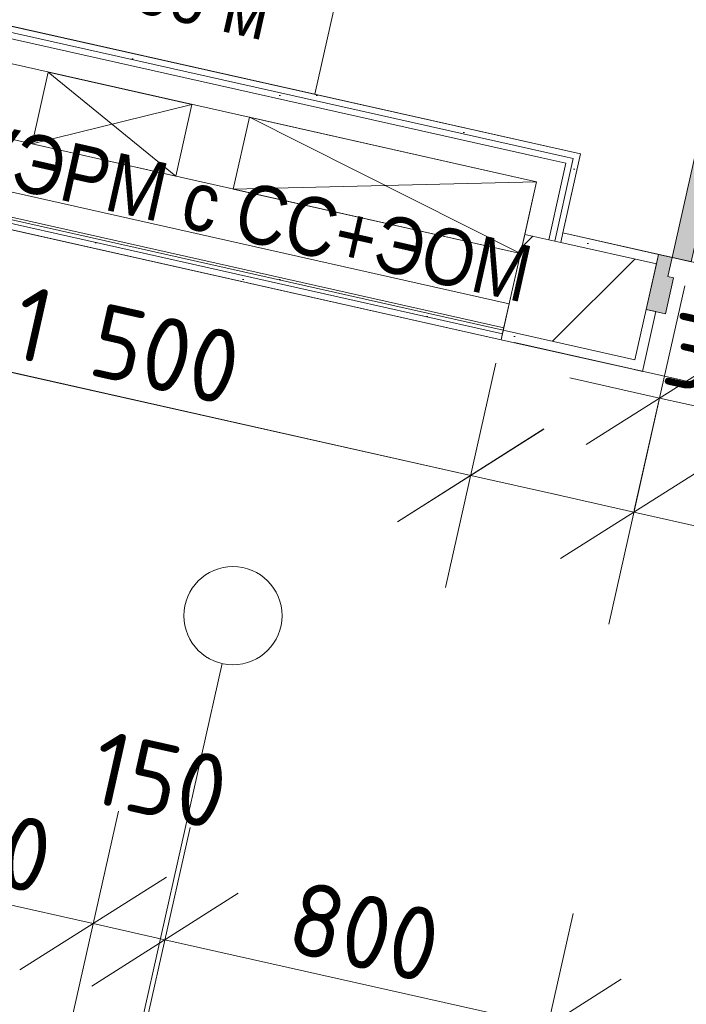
# Model space of a CAD drawing. Header units: millimetres. Extents: x -7145539 to 8272368, y 6117771 to 6337028.
# Tile 167 of 213: x -6862691 to -6861333, y 6141801 to 6143808. Entities that reach past the tile are written whole.
import ezdxf

# ---------------------------------------------------------------- set-up
doc = ezdxf.new("R2010")
doc.units = ezdxf.units.MM
doc.header["$MEASUREMENT"] = 0
for name, color, linetype in [('S - МОП.АР', 7, 'Continuous'), ('АР-Отметки высот.АР', 7, 'Continuous'), ('АР-Стены_внутренние_пилоны.АР', 7, 'Continuous'), ('АР-Стены_Перегородки_шахты_.АР', 7, 'Continuous'), ('АР-Чертеж-Размеры.АР', 7, 'Continuous'), ('ИОС-Шахты и отверстия.АР', 7, 'Continuous')]:
    doc.layers.add(name, color=color, linetype=linetype)
for name, color, linetype, lineweight in [('АР-Отметки высот.АР_Ном._пера__120', 7, 'Continuous', 0), ('АР-Стены_внутренние_пилоны.АР_Ном._пера__1', 7, 'Continuous', 15), ('АР-Стены_Перегородки_шахты_.АР_Ном._пера__1', 7, 'Continuous', 15), ('АР-Чертеж-Размеры.АР_Ном._пера__1', 7, 'Continuous', 0), ('Двери Archicad_Ном._пера__120', 7, 'Continuous', 0), ('ИОС-Шахты и отверстия.АР_Ном._пера__1', 7, 'Continuous', 0), ('МГН.АР_Ном._пера__120', 7, 'Continuous', 0)]:
    doc.layers.add(name, color=color, linetype=linetype, lineweight=lineweight)
doc.styles.add('РЎР“Р•РќР•Р\xa0Р\x98Р\xa0_РЎРўР\x98Р›Р¬_10', font='arial.ttf', dxfattribs={"width": 0.85})
doc.styles.add('РЎР“Р•РќР•Р\xa0Р\x98Р\xa0_РЎРўР\x98Р›Р¬_2', font='GOTHIC.TTF')
doc.styles.add('РЎР“Р•РќР•Р\xa0Р\x98Р\xa0_РЎРўР\x98Р›Р¬_6', font='GOST_Common.ttf')
doc.dimstyles.new('СГЕНЕРИР_СТИЛЬ__5', dxfattribs={"dimtxt": 150, "dimasz": 237.5, "dimexe": 0.18, "dimexo": 0.0625, "dimgap": 0, "dimtad": 1, "dimdec": 0, "dimzin": 0, "dimdsep": 46, "dimtxsty": 'РЎР“Р•РќР•Р\xa0Р\x98Р\xa0_РЎРўР\x98Р›Р¬_6', "dimblk": 'ARROWHEAD_6', "dimblk1": 'ARROWHEAD_6', "dimblk2": 'ARROWHEAD_6', "dimcen": 0.09, "dimse1": 1, "dimse2": 1, "dimclrd": 7, "dimclre": 7, "dimclrt": 7, "dimazin": 0, "dimtfac": 1, "dimtdec": 4, "dimtmove": 0, "dimatfit": 3, "dimfxl": 1, "dimtolj": 1, "dimtzin": 0, "dimarcsym": 0})
doc.dimstyles.new('СГЕНЕРИР_СТИЛЬ__8', dxfattribs={"dimtxt": 150, "dimasz": 237.5, "dimexe": 0.18, "dimexo": 0.0625, "dimgap": 0, "dimtad": 1, "dimdec": 0, "dimzin": 0, "dimdsep": 46, "dimtxsty": 'РЎР“Р•РќР•Р\xa0Р\x98Р\xa0_РЎРўР\x98Р›Р¬_6', "dimblk": 'ARROWHEAD_6', "dimblk1": 'ARROWHEAD_6', "dimblk2": 'ARROWHEAD_6', "dimcen": 0.09, "dimse1": 1, "dimse2": 1, "dimclrd": 7, "dimclre": 7, "dimclrt": 7, "dimazin": 0, "dimtfac": 1, "dimtdec": 4, "dimtmove": 2, "dimatfit": 3, "dimfxl": 1, "dimtolj": 1, "dimtzin": 0, "dimarcsym": 0})
pattern_1 = [(0, (-6256761.35, 6562677.795), (0, 75), [0, -75])]
pattern_2 = [(45, (-6256761.35, 6562677.8), (-127.279217, 127.279217), [])]
pattern_3 = [(45, (-6256761.35, 6563027.8), (-111.369318, 111.369318), [0, -105, 0, -157.5]), (110, (-6256411.35, 6563027.8), (148.001588, 53.868173), [0, -77, 0, -133])]

# ---------------------------------------------------------------- blocks, each defined once
blk = doc.blocks.new('Стена_247_1', base_point=(-6863163, 6143532.8))
at = {"layer": 'АР-Стены_Перегородки_шахты_.АР', "linetype": 'Continuous', "lineweight": 0, "true_color": 0x000000}
h = blk.add_hatch(dxfattribs=at)
h.set_pattern_fill('ШТУКАТУРКА__ГИПС_03_0001', color=18, style=0, pattern_type=2)
h.set_pattern_definition(pattern_1)
h.paths.add_polyline_path([(-6863174, 6143484), (-6861710.4, 6143155.3), (-6861707.7, 6143167.5), (-6863171.2, 6143496.2)])
h = blk.add_hatch(dxfattribs=at)
h.set_pattern_fill('ШТУКАТУРКА__ГИПС_03_0001', color=18, style=0, pattern_type=2)
h.set_pattern_definition(pattern_1)
h.paths.add_polyline_path([(-6863171.2, 6143496.2), (-6861707.7, 6143167.5), (-6861704.9, 6143179.7), (-6863168.5, 6143508.4)])
at = {"layer": 'АР-Стены_Перегородки_шахты_.АР_Ном._пера__1', "color": 7, "linetype": 'Continuous', "lineweight": 0}
for p, q in [((-6863171.2, 6143496.2), (-6861707.7, 6143167.5)), ((-6863168.5, 6143508.4), (-6861704.9, 6143179.7))]:
    blk.add_line(p, q, dxfattribs=at)
at = {"layer": 'АР-Стены_Перегородки_шахты_.АР_Ном._пера__1', "color": 7, "linetype": 'Continuous', "lineweight": 0, "flags": 128}
for points in [[(-6861694, 6143228.5), (-6863157.5, 6143557.2)], [(-6863174, 6143484), (-6861710.4, 6143155.3)], [(-6861710.4, 6143155.3), (-6861694, 6143228.5)]]:
    blk.add_lwpolyline(points, dxfattribs=at)
blk = doc.blocks.new('Стена_248_1', base_point=(-6863193.7, 6143852.3))
at = {"layer": 'АР-Стены_Перегородки_шахты_.АР', "linetype": 'Continuous', "lineweight": 0, "true_color": 0x000000}
h = blk.add_hatch(dxfattribs=at)
h.set_pattern_fill('ШТУКАТУРКА__ГИПС_03_0001', color=18, style=0, pattern_type=2)
h.set_pattern_definition(pattern_1)
h.paths.add_polyline_path([(-6861575.6, 6143527.3), (-6863068.4, 6143862.5), (-6863071.2, 6143850.3), (-6861578.4, 6143515.1)])
h = blk.add_hatch(dxfattribs=at)
h.set_pattern_fill('ШТУКАТУРКА__ГИПС_03_0001', color=18, style=0, pattern_type=2)
h.set_pattern_definition(pattern_1)
h.paths.add_polyline_path([(-6863065.7, 6143874.7), (-6863068.4, 6143862.5), (-6861563.4, 6143524.5), (-6861560.7, 6143536.7)])
h = blk.add_hatch(dxfattribs=at)
h.set_pattern_fill('ШТУКАТУРКА__ГИПС_03_0001', color=18, style=0, pattern_type=2)
h.set_pattern_definition(pattern_1)
h.paths.add_polyline_path([(-6861560.7, 6143536.7), (-6861563.4, 6143524.5), (-6861548.5, 6143534)])
h = blk.add_hatch(dxfattribs=at)
h.set_pattern_fill('ШТУКАТУРКА__ГИПС_03_0001', color=18, style=0, pattern_type=2)
h.set_pattern_definition(pattern_1)
h.paths.add_polyline_path([(-6861578.4, 6143515.1), (-6861563.4, 6143524.5), (-6861575.6, 6143527.3)])
h = blk.add_hatch(dxfattribs=at)
h.set_pattern_fill('ШТУКАТУРКА__ГИПС_03_0001', color=18, style=0, pattern_type=2)
h.set_pattern_definition(pattern_1)
h.paths.add_polyline_path([(-6861578.4, 6143515.1), (-6861566.2, 6143512.3), (-6861563.4, 6143524.5)])
h = blk.add_hatch(dxfattribs=at)
h.set_pattern_fill('ШТУКАТУРКА__ГИПС_03_0001', color=18, style=0, pattern_type=2)
h.set_pattern_definition(pattern_1)
h.paths.add_polyline_path([(-6861563.4, 6143524.5), (-6861551.2, 6143521.8), (-6861548.5, 6143534)])
at = {"layer": 'АР-Стены_Перегородки_шахты_.АР_Ном._пера__1', "color": 7, "linetype": 'Continuous', "lineweight": 0}
for p, q in [((-6861575.6, 6143527.3), (-6863068.4, 6143862.5)), ((-6861627.2, 6143526), (-6863071.2, 6143850.3)), ((-6861578.4, 6143515.1), (-6861627.2, 6143526)), ((-6861589.3, 6143466.3), (-6861578.4, 6143515.1)), ((-6861563.4, 6143524.5), (-6861575.6, 6143527.3))]:
    blk.add_line(p, q, dxfattribs=at)
at = {"layer": 'АР-Стены_Перегородки_шахты_.АР_Ном._пера__1', "color": 7, "linetype": 'Continuous', "lineweight": 0, "flags": 128}
for points in [[(-6861548.5, 6143534), (-6863065.7, 6143874.7)], [(-6863082.1, 6143801.6), (-6861638.1, 6143477.2)], [(-6861548.5, 6143534), (-6861551.2, 6143521.8)]]:
    blk.add_lwpolyline(points, dxfattribs=at)
blk = doc.blocks.new('Полуторная Дверь 23[53]_1', base_point=(-6256761.3, 6562677.8))
at = {"layer": 'Двери Archicad_Ном._пера__120', "linetype": 'Continuous', "lineweight": 0, "true_color": 0xffffff}
for points in [[(-6859787.8, 6144035.4), (-6859826.9, 6144044.2), (-6860054.8, 6143029.4), (-6860015.7, 6143020.7)], [(-6861287.7, 6143654.8), (-6861362.2, 6143323.1), (-6861323.2, 6143314.3), (-6861248.7, 6143646)], [(-6861375.7, 6143208.2), (-6861359.3, 6143281.4), (-6861371, 6143284), (-6861362.2, 6143323.1), (-6861389.5, 6143329.2), (-6861414.7, 6143217)], [(-6860013.6, 6142902.3), (-6859988.4, 6143014.5), (-6860015.7, 6143020.7), (-6860024.5, 6142981.6), (-6860036.2, 6142984.3), (-6860052.6, 6142911.1)]]:
    blk.add_hatch(color=7, dxfattribs=at).paths.add_polyline_path(points)
at = {"layer": 'Двери Archicad_Ном._пера__120', "color": 7, "linetype": 'Continuous', "lineweight": 0}
for p, q in [((-6860054.8, 6143029.4), (-6859826.9, 6144044.2)), ((-6859826.9, 6144044.2), (-6859787.8, 6144035.4)), ((-6859787.8, 6144035.4), (-6860015.7, 6143020.7)), ((-6861287.7, 6143654.8), (-6861362.2, 6143323.1)), ((-6861323.2, 6143314.3), (-6861248.7, 6143646)), ((-6861248.7, 6143646), (-6861287.7, 6143654.8)), ((-6861389.5, 6143329.2), (-6861414.7, 6143217)), ((-6861389.5, 6143329.2), (-6861393.9, 6143309.7)), ((-6861389.5, 6143329.2), (-6861393.9, 6143309.7)), ((-6861362.2, 6143323.1), (-6861389.5, 6143329.2)), ((-6861371, 6143284), (-6861362.2, 6143323.1)), ((-6861362.2, 6143323.1), (-6861323.2, 6143314.3)), ((-6861393.9, 6143309.7), (-6861414.7, 6143217)), ((-6861393.9, 6143309.7), (-6861414.7, 6143217)), ((-6861375.7, 6143208.2), (-6861359.3, 6143281.4)), ((-6861359.3, 6143281.4), (-6861371, 6143284)), ((-6861414.7, 6143217), (-6861375.7, 6143208.2)), ((-6861395.2, 6143212.6), (-6861422.6, 6143090.6)), ((-6861442.1, 6143095), (-6861422.6, 6143090.6)), ((-6860015.7, 6143020.7), (-6860054.8, 6143029.4)), ((-6860015.7, 6143020.7), (-6860024.5, 6142981.6)), ((-6859988.4, 6143014.5), (-6860015.7, 6143020.7)), ((-6860013.6, 6142902.3), (-6859988.4, 6143014.5)), ((-6859988.4, 6143014.5), (-6859992.8, 6142995)), ((-6859988.4, 6143014.5), (-6859992.8, 6142995)), ((-6859992.8, 6142995), (-6860013.6, 6142902.3)), ((-6859992.8, 6142995), (-6860013.6, 6142902.3)), ((-6860036.2, 6142984.3), (-6860052.6, 6142911.1)), ((-6860024.5, 6142981.6), (-6860036.2, 6142984.3)), ((-6860033.1, 6142906.7), (-6860060.5, 6142784.7)), ((-6860052.6, 6142911.1), (-6860013.6, 6142902.3)), ((-6860041, 6142780.4), (-6860060.5, 6142784.7))]:
    blk.add_line(p, q, dxfattribs=at)
for centre, radius, start, end in [((-6860015.7, 6143020.7), 1040, 77.3423, 167.3423), ((-6861362.2, 6143323.1), 340, 347.3423, 77.3423)]:
    blk.add_arc(centre, radius, start, end, dxfattribs=at)
blk = doc.blocks.new('Стена_293_1', base_point=(-6859606.2, 6142805.7))
at = {"layer": 'АР-Стены_внутренние_пилоны.АР', "linetype": 'Continuous', "lineweight": 0, "true_color": 0x000000}
h = blk.add_hatch(dxfattribs=at)
h.set_pattern_fill('БЛОКИ_БЕТОННЫЕ_ЭФФЕКТИВН_78', color=18, style=0, pattern_type=2)
h.set_pattern_definition(pattern_2)
h.paths.add_polyline_path([(-6861662.2, 6143369.9), (-6861706, 6143174.8), (-6861699.9, 6143173.4), (-6861626.6, 6143300.4), (-6861613.4, 6143359)])
h = blk.add_hatch(dxfattribs=at)
h.set_pattern_fill('БЛОКИ_БЕТОННЫЕ_ЭФФЕКТИВН_78', color=18, style=0, pattern_type=2)
h.set_pattern_definition(pattern_2)
h.paths.add_polyline_path([(-6861595.1, 6143354.9), (-6861699.9, 6143173.4), (-6861437.7, 6143114.5), (-6861414.7, 6143217), (-6861393.9, 6143309.7)])
h = blk.add_hatch(dxfattribs=at)
h.set_pattern_fill('БЛОКИ_БЕТОННЫЕ_ЭФФЕКТИВН_78', color=18, style=0, pattern_type=2)
h.set_pattern_definition(pattern_2)
h.paths.add_polyline_path([(-6861613.4, 6143359), (-6861626.6, 6143300.4), (-6861605.6, 6143336.7), (-6861601.2, 6143356.2)])
h = blk.add_hatch(dxfattribs=at)
h.set_pattern_fill('БЛОКИ_БЕТОННЫЕ_ЭФФЕКТИВН_78', color=18, style=0, pattern_type=2)
h.set_pattern_definition(pattern_2)
h.paths.add_polyline_path([(-6861601.2, 6143356.2), (-6861605.6, 6143336.7), (-6861595.1, 6143354.9)])
h = blk.add_hatch(dxfattribs=at)
h.set_pattern_fill('ШТУКАТУРКА__ГИПС_01_0001', color=18, style=0, pattern_type=2)
h.set_pattern_definition(pattern_3)
h.paths.add_polyline_path([(-6861584.7, 6143373), (-6861589, 6143353.5), (-6861393.9, 6143309.7), (-6861389.5, 6143329.2)])
h = blk.add_hatch(dxfattribs=at)
h.set_pattern_fill('ШТУКАТУРКА__ГИПС_01_0001', color=18, style=0, pattern_type=2)
h.set_pattern_definition(pattern_3)
h.paths.add_polyline_path([(-6861442.1, 6143095), (-6861422.6, 6143090.6), (-6861395.2, 6143212.6), (-6861414.7, 6143217), (-6861437.7, 6143114.5)])
h = blk.add_hatch(dxfattribs=at)
h.set_pattern_fill('ШТУКАТУРКА__ГИПС_01_0001', color=18, style=0, pattern_type=2)
h.set_pattern_definition(pattern_3)
h.paths.add_polyline_path([(-6861710.4, 6143155.3), (-6861699.9, 6143173.4), (-6861706, 6143174.8)])
h = blk.add_hatch(dxfattribs=at)
h.set_pattern_fill('ШТУКАТУРКА__ГИПС_01_0001', color=18, style=0, pattern_type=2)
h.set_pattern_definition(pattern_3)
h.paths.add_polyline_path([(-6861699.9, 6143173.4), (-6861710.4, 6143155.3), (-6861442.1, 6143095), (-6861437.7, 6143114.5)])
at = {"layer": 'АР-Стены_внутренние_пилоны.АР_Ном._пера__1', "color": 7, "linetype": 'Continuous', "lineweight": 15}
for p, q in [((-6861595.1, 6143354.9), (-6861589, 6143353.5)), ((-6861393.9, 6143309.7), (-6861589, 6143353.5)), ((-6861393.9, 6143309.7), (-6861414.7, 6143217)), ((-6861437.7, 6143114.5), (-6861414.7, 6143217)), ((-6861699.9, 6143173.4), (-6861437.7, 6143114.5))]:
    blk.add_line(p, q, dxfattribs=at)
at = {"layer": 'АР-Стены_внутренние_пилоны.АР_Ном._пера__1', "color": 7, "linetype": 'Continuous', "lineweight": 0}
for p, q in [((-6861589, 6143353.5), (-6861584.7, 6143373)), ((-6861389.5, 6143329.2), (-6861393.9, 6143309.7)), ((-6861414.7, 6143217), (-6861395.2, 6143212.6)), ((-6861395.2, 6143212.6), (-6861422.6, 6143090.6)), ((-6861442.1, 6143095), (-6861422.6, 6143090.6))]:
    blk.add_line(p, q, dxfattribs=at)
at = {"layer": 'АР-Стены_внутренние_пилоны.АР_Ном._пера__1', "color": 7, "linetype": 'Continuous', "lineweight": 0, "flags": 128}
for points in [[(-6861389.5, 6143329.2), (-6861584.7, 6143373)], [(-6861710.4, 6143155.3), (-6861442.1, 6143095)]]:
    blk.add_lwpolyline(points, dxfattribs=at)
at = {"layer": 'АР-Стены_Перегородки_шахты_.АР_Ном._пера__1', "color": 7, "linetype": 'Continuous', "lineweight": 15}
for p, q in [((-6861662.2, 6143369.9), (-6861613.4, 6143359)), ((-6861613.4, 6143359), (-6861601.2, 6143356.2)), ((-6861601.2, 6143356.2), (-6861595.1, 6143354.9)), ((-6861706, 6143174.8), (-6861699.9, 6143173.4))]:
    blk.add_line(p, q, dxfattribs=at)
at = {"layer": 'АР-Стены_Перегородки_шахты_.АР_Ном._пера__1', "color": 7, "linetype": 'Continuous', "lineweight": 15, "flags": 128}
blk.add_lwpolyline([(-6861706, 6143174.8), (-6861662.2, 6143369.9)], dxfattribs=at)
at = {"layer": 'АР-Стены_Перегородки_шахты_.АР_Ном._пера__1', "color": 7, "linetype": 'Continuous', "lineweight": 0, "flags": 128}
blk.add_lwpolyline([(-6861710.4, 6143155.3), (-6861706, 6143174.8)], dxfattribs=at)
at = {"layer": 'Двери Archicad_Ном._пера__120', "color": 7, "linetype": 'Continuous', "lineweight": 0}
blk.add_blockref('Полуторная Дверь 23[53]_1', (-6256761.3, 6562677.8), dxfattribs=at)
blk = doc.blocks.new('Стена_294_1', base_point=(-6861608.2, 6143496.2))
at = {"layer": 'АР-Стены_Перегородки_шахты_.АР', "linetype": 'Continuous', "lineweight": 0, "true_color": 0x000000}
h = blk.add_hatch(dxfattribs=at)
h.set_pattern_fill('ШТУКАТУРКА__ГИПС_03_0001', color=18, style=0, pattern_type=2)
h.set_pattern_definition(pattern_1)
h.paths.add_polyline_path([(-6861578.4, 6143515.1), (-6861613.4, 6143359), (-6861601.2, 6143356.2), (-6861566.2, 6143512.3)])
h = blk.add_hatch(dxfattribs=at)
h.set_pattern_fill('ШТУКАТУРКА__ГИПС_03_0001', color=18, style=0, pattern_type=2)
h.set_pattern_definition(pattern_1)
h.paths.add_polyline_path([(-6861563.4, 6143524.5), (-6861601.2, 6143356.2), (-6861595.1, 6143354.9), (-6861584.7, 6143373), (-6861551.2, 6143521.8)])
h = blk.add_hatch(dxfattribs=at)
h.set_pattern_fill('ШТУКАТУРКА__ГИПС_03_0001', color=18, style=0, pattern_type=2)
h.set_pattern_definition(pattern_1)
h.paths.add_polyline_path([(-6861584.7, 6143373), (-6861595.1, 6143354.9), (-6861589, 6143353.5)])
at = {"layer": 'АР-Стены_внутренние_пилоны.АР_Ном._пера__1', "color": 7, "linetype": 'Continuous', "lineweight": 15}
blk.add_line((-6861595.1, 6143354.9), (-6861589, 6143353.5), dxfattribs=at)
at = {"layer": 'АР-Стены_внутренние_пилоны.АР_Ном._пера__1', "color": 7, "linetype": 'Continuous', "lineweight": 0}
blk.add_line((-6861589, 6143353.5), (-6861584.7, 6143373), dxfattribs=at)
at = {"layer": 'АР-Стены_Перегородки_шахты_.АР_Ном._пера__1', "color": 7, "linetype": 'Continuous', "lineweight": 0}
for p, q in [((-6861589.3, 6143466.3), (-6861578.4, 6143515.1)), ((-6861566.2, 6143512.3), (-6861563.4, 6143524.5)), ((-6861601.2, 6143356.2), (-6861566.2, 6143512.3)), ((-6861613.4, 6143359), (-6861589.3, 6143466.3))]:
    blk.add_line(p, q, dxfattribs=at)
at = {"layer": 'АР-Стены_Перегородки_шахты_.АР_Ном._пера__1', "color": 7, "linetype": 'Continuous', "lineweight": 15}
for p, q in [((-6861662.2, 6143369.9), (-6861613.4, 6143359)), ((-6861613.4, 6143359), (-6861601.2, 6143356.2)), ((-6861601.2, 6143356.2), (-6861595.1, 6143354.9))]:
    blk.add_line(p, q, dxfattribs=at)
at = {"layer": 'АР-Стены_Перегородки_шахты_.АР_Ном._пера__1', "color": 7, "linetype": 'Continuous', "lineweight": 0, "flags": 128}
for points in [[(-6861584.7, 6143373), (-6861551.2, 6143521.8)], [(-6861638.1, 6143477.2), (-6861662.2, 6143369.9)]]:
    blk.add_lwpolyline(points, dxfattribs=at)
blk = doc.blocks.new('*D1182', base_point=(-6256761.3, 6562677.8))
at = {"layer": 'АР-Чертеж-Размеры.АР_Ном._пера__1', "color": 7, "linetype": 'Continuous', "lineweight": 0, "transparency": 16777216}
for p, q in [((-6860373.1, 6146852.1), (-6860332, 6147035)), ((-6860278.5, 6146702.7), (-6860467.6, 6147001.4)), ((-6860144.4, 6146800.7), (-6860601.7, 6146903.5)), ((-6861175.1, 6143281.1), (-6860373.1, 6146852.1)), ((-6861269.7, 6143430.4), (-6861080.5, 6143131.7)), ((-6860946.4, 6143229.7), (-6861403.8, 6143332.4)), ((-6861216.2, 6143098.1), (-6861175.1, 6143281.1))]:
    blk.add_line(p, q, dxfattribs=at)
at = {"layer": 'АР-Чертеж-Размеры.АР_Ном._пера__1', "color": 7, "lineweight": 0, "transparency": 16777216, "insert": (-6860855.6, 6144840.5), "char_height": 150, "attachment_point": 7, "rotation": 77.3417, "style": 'РЎР“Р•РќР•Р\xa0Р\x98Р\xa0_РЎРўР\x98Р›Р¬_6'}
blk.add_mtext('\\A1;{\\pql;\\fGOST Common|b0|i0|c204|p0;\\W1.000000;3\xa0660}', dxfattribs=at)
blk = doc.blocks.new('ARROWHEAD_6')
at = {"color": 0, "linetype": 'Continuous', "lineweight": 0}
for p, q in [((-0.5, -0.5), (0.5, 0.5)), ((0, 0), (-1, 0))]:
    blk.add_line(p, q, dxfattribs=at)
blk = doc.blocks.new('*D1198', base_point=(-6256761.3, 6562677.8))
at = {"layer": 'АР-Чертеж-Размеры.АР_Ном._пера__1', "color": 7, "linetype": 'Continuous', "lineweight": 0, "transparency": 16777216}
for p, q in [((-6861388.5, 6143032.6), (-6861491.2, 6142575.3)), ((-6861290.5, 6142898.5), (-6861589.2, 6142709.4)), ((-6861439.8, 6142804), (-6861622.8, 6142845)), ((-6860171.4, 6142519.1), (-6861439.8, 6142804)), ((-6860120.1, 6142747.8), (-6860222.8, 6142290.4)), ((-6860320.8, 6142424.5), (-6860022.1, 6142613.7)), ((-6859988.5, 6142478), (-6860171.4, 6142519.1))]:
    blk.add_line(p, q, dxfattribs=at)
at = {"layer": 'АР-Чертеж-Размеры.АР_Ном._пера__1', "color": 7, "lineweight": 0, "transparency": 16777216, "insert": (-6861016.9, 6142739.7), "char_height": 150, "attachment_point": 7, "rotation": 347.3423, "style": 'РЎР“Р•РќР•Р\xa0Р\x98Р\xa0_РЎРўР\x98Р›Р¬_6'}
blk.add_mtext('\\A1;{\\pql;\\fGOST Common|b0|i0|c204|p0;\\W1.000000;1\xa0300}', dxfattribs=at)
blk = doc.blocks.new('*D1200', base_point=(-6256761.3, 6562677.8))
at = {"layer": 'АР-Чертеж-Размеры.АР_Ном._пера__1', "color": 7, "linetype": 'Continuous', "lineweight": 0, "transparency": 16777216}
for p, q in [((-6861336.3, 6143265.1), (-6861439, 6142807.8)), ((-6861043.4, 6143199.4), (-6861146.1, 6142742)), ((-6861238.3, 6143131), (-6861537, 6142941.9)), ((-6861387.6, 6143036.4), (-6861570.6, 6143077.5)), ((-6861244.1, 6142876.1), (-6860945.4, 6143065.2)), ((-6861094.8, 6142970.7), (-6861387.6, 6143036.4)), ((-6860911.8, 6142929.6), (-6861094.8, 6142970.7))]:
    blk.add_line(p, q, dxfattribs=at)
at = {"layer": 'АР-Чертеж-Размеры.АР_Ном._пера__1', "color": 7, "lineweight": 0, "transparency": 16777216, "insert": (-6861388.5, 6143067.4), "char_height": 150, "attachment_point": 7, "rotation": 347.3423, "style": 'РЎР“Р•РќР•Р\xa0Р\x98Р\xa0_РЎРўР\x98Р›Р¬_6'}
blk.add_mtext('\\A1;{\\pql;\\fGOST Common|b0|i0|c204|p0;\\W1.000000;300}', dxfattribs=at)
blk = doc.blocks.new('*D1213', base_point=(-6256761.3, 6562677.8))
at = {"layer": 'АР-Чертеж-Размеры.АР_Ном._пера__1', "color": 7, "linetype": 'Continuous', "lineweight": 0, "transparency": 16777216}
for p, q in [((-6863287.4, 6142978.2), (-6863184.8, 6143435.6)), ((-6863086.8, 6143301.5), (-6863385.4, 6143112.2)), ((-6863419, 6143247.9), (-6863236.1, 6143206.9)), ((-6863236.1, 6143206.9), (-6861772.4, 6142878.7)), ((-6861823.7, 6142650), (-6861721.2, 6143107.4)), ((-6861921.7, 6142784.1), (-6861623.1, 6142973.4)), ((-6861772.4, 6142878.7), (-6861589.5, 6142837.7))]:
    blk.add_line(p, q, dxfattribs=at)
at = {"layer": 'АР-Чертеж-Размеры.АР_Ном._пера__1', "color": 7, "lineweight": 0, "transparency": 16777216, "insert": (-6862715.6, 6143120.9), "char_height": 150, "attachment_point": 7, "rotation": 347.364, "style": 'РЎР“Р•РќР•Р\xa0Р\x98Р\xa0_РЎРўР\x98Р›Р¬_6'}
blk.add_mtext('\\A1;{\\pql;\\fGOST Common|b0|i0|c204|p0;\\W1.000000;1\xa0500}', dxfattribs=at)
blk = doc.blocks.new('*D1214', base_point=(-6256761.3, 6562677.8))
at = {"layer": 'АР-Чертеж-Размеры.АР_Ном._пера__1', "color": 7, "linetype": 'Continuous', "lineweight": 0, "transparency": 16777216}
for p, q in [((-6862544.8, 6141838), (-6862246.1, 6142027.1)), ((-6861563.5, 6141985.9), (-6861666.2, 6141528.6)), ((-6861614.9, 6141757.2), (-6862395.4, 6141932.5)), ((-6861764.2, 6141662.7), (-6861465.5, 6141851.8)), ((-6861431.9, 6141716.1), (-6861614.9, 6141757.2))]:
    blk.add_line(p, q, dxfattribs=at)
at = {"layer": 'АР-Чертеж-Размеры.АР_Ном._пера__1', "color": 7, "lineweight": 0, "transparency": 16777216, "insert": (-6862153.8, 6141909), "char_height": 150, "attachment_point": 7, "rotation": 347.3417, "style": 'РЎР“Р•РќР•Р\xa0Р\x98Р\xa0_РЎРўР\x98Р›Р¬_6'}
blk.add_mtext('\\A1;{\\pql;\\fGOST Common|b0|i0|c204|p0;\\W1.000000;800}', dxfattribs=at)
blk = doc.blocks.new('*D1215', base_point=(-6256761.3, 6562677.8))
at = {"layer": 'АР-Чертеж-Размеры.АР_Ном._пера__1', "color": 7, "linetype": 'Continuous', "lineweight": 0, "transparency": 16777216}
for p, q in [((-6862490.4, 6142194.1), (-6862593.1, 6141736.7)), ((-6862541.8, 6141965.4), (-6863517.5, 6142184.6)), ((-6862344, 6142161.2), (-6862446.8, 6141703.9)), ((-6862691.1, 6141870.8), (-6862392.4, 6142060)), ((-6862544.8, 6141838), (-6862246.1, 6142027.1)), ((-6862395.4, 6141932.5), (-6862541.8, 6141965.4)), ((-6861614.9, 6141757.2), (-6862395.4, 6141932.5))]:
    blk.add_line(p, q, dxfattribs=at)
blk = doc.blocks.new('*D1216', base_point=(-6256761.3, 6562677.8))
at = {"layer": 'АР-Чертеж-Размеры.АР_Ном._пера__1', "color": 7, "linetype": 'Continuous', "lineweight": 0, "transparency": 16777216}
for p, q in [((-6863466.1, 6142413.2), (-6863568.8, 6141955.9)), ((-6863666.8, 6142090), (-6863368.1, 6142279.1)), ((-6863517.5, 6142184.6), (-6863663.8, 6142217.4)), ((-6862541.8, 6141965.4), (-6863517.5, 6142184.6)), ((-6862691.1, 6141870.8), (-6862392.4, 6142060))]:
    blk.add_line(p, q, dxfattribs=at)
at = {"layer": 'АР-Чертеж-Размеры.АР_Ном._пера__1', "color": 7, "lineweight": 0, "transparency": 16777216, "char_height": 150, "attachment_point": 7, "rotation": 347.3417, "style": 'РЎР“Р•РќР•Р\xa0Р\x98Р\xa0_РЎРўР\x98Р›Р¬_6'}
for s, insert in [('\\A1;{\\pql;\\fGOST Common|b0|i0|c204|p0;\\W1.000000;150}', (-6862556.4, 6142214.7)), ('\\A1;{\\pql;\\fGOST Common|b0|i0|c204|p0;\\W1.000000;1\xa0000}', (-6863093.1, 6142122.9))]:
    blk.add_mtext(s, dxfattribs=dict(at, insert=insert))
blk = doc.blocks.new('*D1223', base_point=(-6256761.3, 6562677.8))
at = {"layer": 'АР-Чертеж-Размеры.АР_Ном._пера__1', "color": 7, "linetype": 'Continuous', "lineweight": 0, "transparency": 16777216}
for p, q in [((-6861388.5, 6143032.6), (-6861491.2, 6142575.3)), ((-6861290.5, 6142898.5), (-6861589.2, 6142709.4)), ((-6861439.8, 6142804), (-6861622.8, 6142845)), ((-6860171.4, 6142519.1), (-6861439.8, 6142804)), ((-6860120.1, 6142747.8), (-6860222.8, 6142290.4)), ((-6860320.8, 6142424.5), (-6860022.1, 6142613.7)), ((-6859988.5, 6142478), (-6860171.4, 6142519.1))]:
    blk.add_line(p, q, dxfattribs=at)
at = {"layer": 'АР-Чертеж-Размеры.АР_Ном._пера__1', "color": 7, "lineweight": 0, "transparency": 16777216, "insert": (-6861016.9, 6142739.7), "char_height": 150, "attachment_point": 7, "rotation": 347.3423, "style": 'РЎР“Р•РќР•Р\xa0Р\x98Р\xa0_РЎРўР\x98Р›Р¬_6'}
blk.add_mtext('\\A1;{\\pql;\\fGOST Common|b0|i0|c204|p0;\\W1.000000;1\xa0300}', dxfattribs=at)
blk = doc.blocks.new('*D1224', base_point=(-6256761.3, 6562677.8))
at = {"layer": 'АР-Чертеж-Размеры.АР_Ном._пера__1', "color": 7, "linetype": 'Continuous', "lineweight": 0, "transparency": 16777216}
for p, q in [((-6863184.7, 6143436.1), (-6863287.4, 6142978.7)), ((-6863086.7, 6143301.9), (-6863385.4, 6143112.8)), ((-6863236.1, 6143207.4), (-6863419, 6143248.5)), ((-6861772.5, 6142878.7), (-6863236.1, 6143207.4)), ((-6861721.2, 6143107.4), (-6861823.9, 6142650)), ((-6861921.9, 6142784.1), (-6861623.2, 6142973.2)), ((-6861589.6, 6142837.6), (-6861772.5, 6142878.7))]:
    blk.add_line(p, q, dxfattribs=at)
at = {"layer": 'АР-Чертеж-Размеры.АР_Ном._пера__1', "color": 7, "lineweight": 0, "transparency": 16777216, "insert": (-6862715.6, 6143121.2), "char_height": 150, "attachment_point": 7, "rotation": 347.3417, "style": 'РЎР“Р•РќР•Р\xa0Р\x98Р\xa0_РЎРўР\x98Р›Р¬_6'}
blk.add_mtext('\\A1;{\\pql;\\fGOST Common|b0|i0|c204|p0;\\W1.000000;1\xa0500}', dxfattribs=at)
blk = doc.blocks.new('*D1234', base_point=(-6256761.3, 6562677.8))
at = {"layer": 'АР-Чертеж-Размеры.АР_Ном._пера__1', "color": 7, "linetype": 'Continuous', "lineweight": 0, "transparency": 16777216}
for p, q in [((-6862906.6, 6144583), (-6862803.9, 6145040.4)), ((-6862705.9, 6144906.2), (-6863004.6, 6144717.1)), ((-6863038.2, 6144852.8), (-6862855.3, 6144811.7)), ((-6862855.3, 6144811.7), (-6859255.3, 6144003.1)), ((-6859306.7, 6143774.5), (-6859203.9, 6144231.8)), ((-6859404.7, 6143908.6), (-6859105.9, 6144097.7)), ((-6859255.3, 6144003.1), (-6859072.4, 6143962.1))]:
    blk.add_line(p, q, dxfattribs=at)
at = {"layer": 'АР-Чертеж-Размеры.АР_Ном._пера__1', "color": 7, "lineweight": 0, "transparency": 16777216, "insert": (-6861573.6, 6144554.6), "char_height": 150, "attachment_point": 7, "rotation": 347.3417, "style": 'РЎР“Р•РќР•Р\xa0Р\x98Р\xa0_РЎРўР\x98Р›Р¬_6'}
blk.add_mtext('\\A1;{\\pql;\\fGOST Common|b0|i0|c204|p0;\\W1.000000;3\xa0690}', dxfattribs=at)
blk = doc.blocks.new('Символ Проема в Полу 21[207]_1', base_point=(-6863581.4, 6141899.8))
at = {"layer": 'ИОС-Шахты и отверстия.АР_Ном._пера__1', "color": 7, "linetype": 'Continuous', "lineweight": 0, "flags": 128}
for points in [[(-6862758.4, 6141584), (-6862693.4, 6141290.4), (-6863669.1, 6141509.5), (-6863581.4, 6141899.8)], [(-6863581.4, 6141899.8), (-6862605.7, 6141680.6), (-6862693.4, 6141290.4), (-6862758.4, 6141584)]]:
    blk.add_lwpolyline(points, close=True, dxfattribs=at)
blk = doc.blocks.new('Линия_20_1', base_point=(-6862256.9, 6142592.9))
at = {"layer": 'АР-Отметки высот.АР_Ном._пера__120', "color": 7, "linetype": 'Continuous', "lineweight": 0}
blk.add_line((-6862278.8, 6142495.4), (-6863418.7, 6137420), dxfattribs=at)
blk.add_circle((-6862256.9, 6142592.9), 100, dxfattribs=at)

msp = doc.modelspace()

# ---------------------------------------------------------------- linework, layer by layer
at = {"layer": 'S - МОП.АР', "color": 254, "linetype": 'Continuous', "lineweight": 0, "true_color": 0xdadada, "flags": 128}
msp.add_lwpolyline([(-6863065.7, 6143875), (-6861548.5, 6143534.3), (-6861584.6, 6143373.3), (-6859697, 6142949.3), (-6859630, 6143247), (-6859435, 6143203.1), (-6858972.7, 6145261.5), (-6859743.5, 6145434.5), (-6859470.6, 6146649.7), (-6862299.8, 6147285.1), (-6862703, 6145489.8)], close=True, dxfattribs=at)
msp.add_lwpolyline([(-6867553.7, 6145046), (-6867831.8, 6143807.6), (-6867534.2, 6143740.7), (-6867721.6, 6142906.5), (-6865613.8, 6142433.1), (-6864160.1, 6142106.6), (-6861662.3, 6141545.6), (-6861662.3, 6141545.6), (-6859476.7, 6141054.7), (-6859476.7, 6141054.7), (-6858901.4, 6140925.5), (-6858237.6, 6140776.5), (-6857895.8, 6142298.6), (-6859534.9, 6142666.7), (-6859534.8, 6142667.3), (-6861683.4, 6143149.8), (-6861683.5, 6143149.2), (-6863154.5, 6143479.6), (-6863154.5, 6143479.6), (-6865428.2, 6143990.2)], dxfattribs=at)
at = {"layer": 'ИОС-Шахты и отверстия.АР_Ном._пера__1', "color": 7, "linetype": 'Continuous', "lineweight": 0}
for points in [[(-6862666.2, 6143554.4), (-6862373.5, 6143488.7), (-6862340.6, 6143635), (-6862633.3, 6143700.8)], [(-6861706, 6143174.8), (-6862925.7, 6143448.7), (-6862890.6, 6143604.8), (-6861671, 6143330.9)], [(-6862256.4, 6143462.4), (-6861671, 6143330.9), (-6861638.1, 6143477.2), (-6862223.5, 6143608.7)]]:
    msp.add_lwpolyline(points, close=True, dxfattribs=at)
for points in [[(-6862633.3, 6143700.8), (-6862373.5, 6143488.7)], [(-6862340.6, 6143635), (-6862666.2, 6143554.4)], [(-6862223.5, 6143608.7), (-6861671, 6143330.9)], [(-6861638.1, 6143477.2), (-6862256.4, 6143462.4)]]:
    msp.add_lwpolyline(points, dxfattribs=at)
at = {"layer": 'МГН.АР_Ном._пера__120', "color": 7, "linetype": 'Continuous', "lineweight": 0, "flags": 128}
msp.add_lwpolyline([(-6863065.7, 6143875), (-6862090, 6143655.9), (-6861879.6, 6144592.5), (-6862855.3, 6144811.7)], close=True, dxfattribs=at)

# ---------------------------------------------------------------- block references
at = {"layer": 'АР-Отметки высот.АР', "color": 7, "linetype": 'Continuous', "lineweight": 0}
msp.add_blockref('Линия_20_1', (-6862256.9, 6142592.9), dxfattribs=at)
at = {"layer": 'АР-Стены_внутренние_пилоны.АР', "color": 7, "lineweight": 0}
msp.add_blockref('Стена_293_1', (-6859606.2, 6142805.7), dxfattribs=at)
at = {"layer": 'АР-Стены_Перегородки_шахты_.АР', "color": 7, "lineweight": 0}
for name, p in [('Стена_248_1', (-6863193.7, 6143852.3)), ('Стена_247_1', (-6863163, 6143532.8)), ('Стена_294_1', (-6861608.2, 6143496.2))]:
    msp.add_blockref(name, p, dxfattribs=at)
at = {"layer": 'ИОС-Шахты и отверстия.АР', "color": 7, "linetype": 'Continuous', "lineweight": 0}
msp.add_blockref('Символ Проема в Полу 21[207]_1', (-6863581.4, 6141899.8), dxfattribs=at)

# ---------------------------------------------------------------- texts
at = {"layer": 'ИОС-Шахты и отверстия.АР_Ном._пера__1', "color": 7, "linetype": 'Continuous', "lineweight": 0, "insert": (-6862791, 6143542), "char_height": 120, "attachment_point": 4, "rotation": 347.3417, "style": 'РЎР“Р•РќР•Р\xa0Р\x98Р\xa0_РЎРўР\x98Р›Р¬_10'}
msp.add_mtext('\\A1;{\\pql;\\fArial|b0|i0|c204|p0;\\W0.850000;УЭРМ\\fArial|b0|i0|c204|p0;\\W0.850000; \\fArial|b0|i0|c204|p0;\\W0.850000;с СС+\\fArial|b0|i0|c204|p0;\\H0.964787x;\\W0.850000;ЭОМ}', dxfattribs=at)
at = {"layer": 'МГН.АР_Ном._пера__120', "color": 7, "lineweight": 0, "insert": (-6862651.7, 6143848.6), "char_height": 100, "attachment_point": 7, "rotation": 347.3417, "style": 'РЎР“Р•РќР•Р\xa0Р\x98Р\xa0_РЎРўР\x98Р›Р¬_2'}
msp.add_mtext('{\\fCentury Gothic|b0|i0|c204|p0;0,960 м{\\H0.66x;\\S2^  ;}}', dxfattribs=at)

# ---------------------------------------------------------------- dimensions: what is measured, and where the dimension line sits
at = {"layer": 'АР-Чертеж-Размеры.АР', "color": 7, "linetype": 'Continuous', "lineweight": 0}
for base, p1, p2, angle, dimstyle, picture, middle, turn in [((-6860373.1, 6146852.1), (-6860585, 6143148.5), (-6861519.3, 6147109.5), 77.3417, 'СГЕНЕРИР_СТИЛЬ__5', '*D1182', (-6860872.4, 6145108), 77.3417), ((-6859255.3, 6144003.1), (-6862766.6, 6145206.6), (-6859168.2, 6144390.9), 347.3417, 'СГЕНЕРИР_СТИЛЬ__8', '*D1234', (-6861306.2, 6144571.4), 347.3417), ((-6863236.1, 6143207.4), (-6861662.2, 6143369.9), (-6863174, 6143484), 167.3417, 'СГЕНЕРИР_СТИЛЬ__5', '*D1224', (-6862448.1, 6143138), 347.3417), ((-6861772.4, 6142878.7), (-6863174, 6143484), (-6861710.4, 6143155.3), 347.364, 'СГЕНЕРИР_СТИЛЬ__5', '*D1213', (-6862448.1, 6143137.8), 347.364), ((-6861387.6, 6143036.4), (-6861032.2, 6143249.5), (-6861387.6, 6143036.4), 167.3423, 'СГЕНЕРИР_СТИЛЬ__8', '*D1200', (-6861205, 6143103), 347.3423), ((-6861439.8, 6142804), (-6860109.9, 6142792.9), (-6861439.8, 6142804), 167.3423, 'СГЕНЕРИР_СТИЛЬ__5', '*D1198', (-6860749.4, 6142756.5), 347.3423), ((-6861439.8, 6142804), (-6860109.9, 6142792.9), (-6861439.8, 6142804), 167.3423, 'СГЕНЕРИР_СТИЛЬ__5', '*D1223', (-6860749.4, 6142756.5), 347.3423), ((-6863517.5, 6142184.6), (-6862663.2, 6141424.5), (-6863638.9, 6141643.7), 167.3417, 'СГЕНЕРИР_СТИЛЬ__8', '*D1216', (-6862825.7, 6142139.7), 347.3417), ((-6862541.8, 6141965.4), (-6862516.9, 6141391.6), (-6862663.2, 6141424.5), 167.3417, 'СГЕНЕРИР_СТИЛЬ__5', '*D1215', (-6862372.9, 6142250.3), 347.3417), ((-6862395.4, 6141932.5), (-6861662.4, 6141545.6), (-6862516.9, 6141391.6), 167.3417, 'СГЕНЕРИР_СТИЛЬ__5', '*D1214', (-6861970.3, 6141944.7), 347.3417)]:
    dim = msp.add_linear_dim(base=base, p1=p1, p2=p2, angle=angle, dimstyle=dimstyle, dxfattribs=at)
    dim.commit()
    dim.dimension.update_dxf_attribs({"geometry": picture, "text_midpoint": middle, "dimtype": 160, "text_rotation": turn})

doc.saveas('drawing.dxf')
